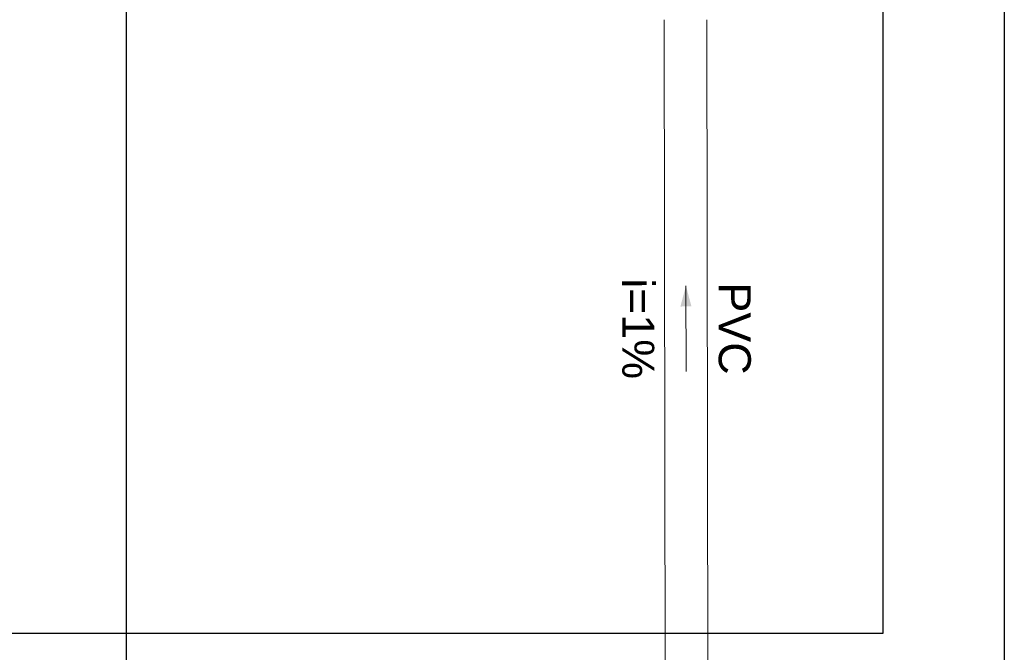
# Model space of a CAD drawing. Header units: millimetres. Extents: x 53 to 3943, y 29 to 3483.
# Tile 30 of 52: x 3874.24 to 3878.84, y 3441.74 to 3444.7. Entities that reach past the tile are written whole.
import ezdxf

# ---------------------------------------------------------------- set-up
doc = ezdxf.new("R2010")
doc.units = ezdxf.units.MM
doc.header["$MEASUREMENT"] = 0
for name, color, linetype, lineweight in [('DI-Detalhes', 1, 'Continuous', 30), ('TQ-Condutos', 3, 'Continuous', 5), ('TQ-Sentido conduto', 9, 'Continuous', 5), ('TQ-Textos conduto', 7, 'Continuous', 5)]:
    doc.layers.add(name, color=color, linetype=linetype, lineweight=lineweight)
doc.styles.add('Arial', font='txt')

msp = doc.modelspace()

# ---------------------------------------------------------------- hatches: boundary and pattern name
at = {"layer": 'TQ-Sentido conduto', "linetype": 'Continuous'}
msp.add_hatch(color=256, dxfattribs=at).paths.add_polyline_path([(3877.3502, 3443.4546), (3877.3245, 3443.3579), (3877.3762, 3443.358)])

# ---------------------------------------------------------------- linework, layer by layer
at = {"layer": 'DI-Detalhes'}
for points in [[(3866.8734, 3448.982), (3878.2701, 3448.982), (3878.2701, 3441.8294), (3866.8734, 3441.8294), (3866.8734, 3448.982)], [(3874.7354, 3445.6273), (3878.8382, 3445.6273), (3878.8382, 3437.9916), (3874.7354, 3437.9916), (3874.7354, 3445.6273)]]:
    msp.add_lwpolyline(points, dxfattribs=at)
at = {"layer": 'TQ-Condutos'}
for p, q in [((3877.2535, 3441.172), (3877.2484, 3444.6992)), ((3877.4535, 3441.172), (3877.4484, 3444.6992))]:
    msp.add_line(p, q, dxfattribs=at)
at = {"layer": 'TQ-Sentido conduto'}
msp.add_lwpolyline([(3877.3508, 3443.0546), (3877.3502, 3443.4546)], dxfattribs=at)

# ---------------------------------------------------------------- texts
at = {"layer": 'TQ-Textos conduto', "char_height": 0.15, "attachment_point": 8, "rotation": 270.0857, "line_spacing_factor": 0.6, "style": 'Arial'}
for s, insert, width in [('i=1%', (3877.051, 3443.2541), 0.945615), ('PVC', (3877.501, 3443.2548), 0.863584)]:
    msp.add_mtext(s, dxfattribs=dict(at, insert=insert, width=width))

doc.saveas('drawing.dxf')
